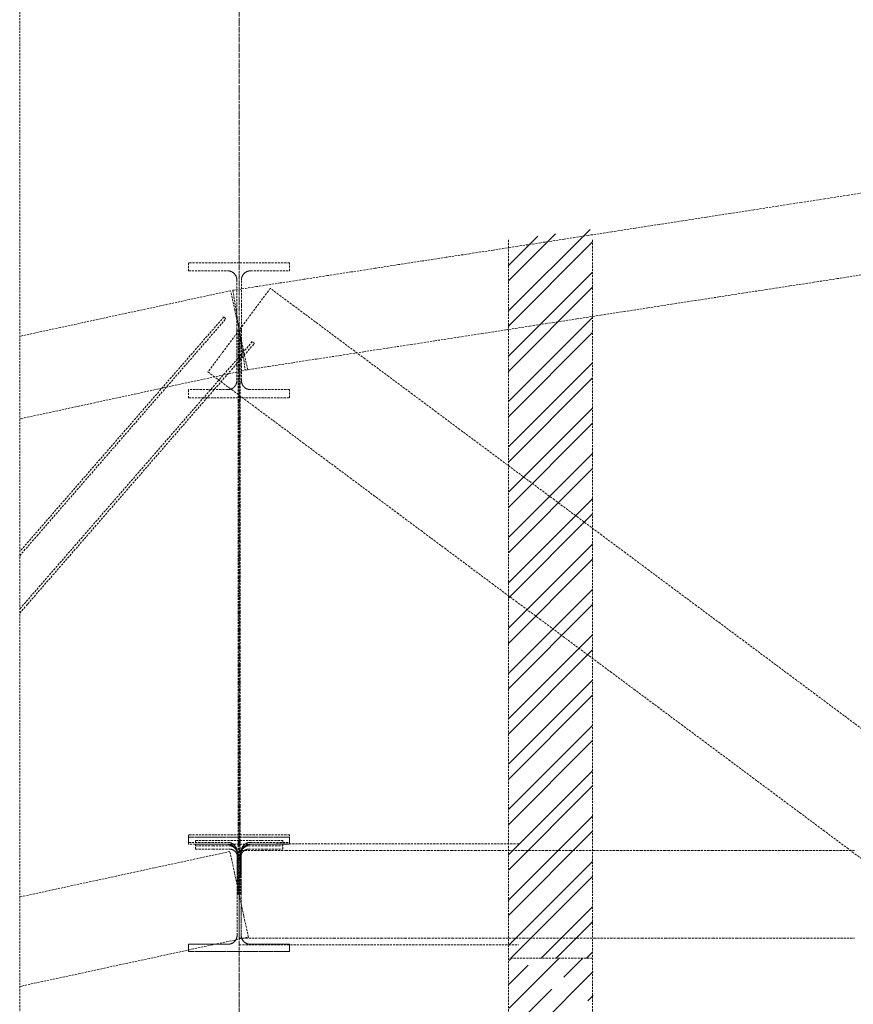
# Model space of a CAD drawing. Header units: millimetres. Extents: x -176817 to 571382, y -58489 to 156123.
# Tile 21 of 256: x -56398 to -53922, y -10307 to -7382. Entities that reach past the tile are written whole.
import ezdxf

# ---------------------------------------------------------------- set-up
doc = ezdxf.new("R2010")
doc.units = ezdxf.units.MM
doc.header["$LTSCALE"] = 0.2
doc.linetypes.add('DASHDOT', pattern=[25.4, 12.7, -6.35, 0, -6.35])
doc.linetypes.add('HIDDEN', pattern=[9.525, 6.35, -3.175])
doc.layers.get('0').update_dxf_attribs({"lineweight": 13})
doc.layers.add('-AAA Podkład', color=252, linetype='Continuous', lineweight=13)
doc.layers.add('-AAA Wymiar', color=1, linetype='Continuous', lineweight=18)

# ---------------------------------------------------------------- blocks, each defined once
blk = doc.blocks.new('Podkład rev.B')
at = {"layer": '-AAA Podkład', "linetype": 'HIDDEN', "ltscale": 5}
h = blk.add_hatch(dxfattribs=at)
h.set_pattern_fill('ANSI32', color=256, scale=10, style=0)
h.set_pattern_definition([(45, (-112456.94, -74513.94), (-67.35192, 67.35192), []), (45, (-112412.04, -74513.94), (-67.35192, 67.35192), [])])
h.paths.add_polyline_path([(400, -25687.3), (400, -27853.9), (150, -27853.9), (150, -25719.4)])
h = blk.add_hatch(dxfattribs=at)
h.set_pattern_fill('JIS_STN_1E', color=256, scale=100, style=0)
h.set_pattern_definition([(45, (-20875.28, 45952.91), (-70.71068, 70.71068), []), (45, (-20804.78, 45952.91), (-70.71068, 70.71068), [100, -50])])
h.paths.add_polyline_path([(401.8, -27853.9), (151.9, -27853.9), (151.9, -29603.8), (401.8, -29603.8), (401.8, -29527.8), (395.1, -29527.8), (392.4, -29527.8), (392.4, -29528.8), (280.2, -29528.8), (277.7, -29521.8), (280.2, -29514.8), (395.1, -29514.8), (395.1, -29515.8), (401.8, -29515.8)])
for p, q in [((-650, 2544.3, 0), (-650, -48454.9, 0)), ((150, -25719.4, 0), (150, -29603.9, 0)), ((399.9, -25719.4, 0), (399.9, -29603.9, 0)), ((400, -27853.9, 0), (150, -27853.9, 0))]:
    blk.add_line(p, q, dxfattribs=at)
at = {"layer": '-AAA Podkład', "linetype": 'HIDDEN', "ltscale": 5, "extrusion": (0, 1, 0)}
for p, q in [((-540, -27513.9, 0), (180, -27513.9, 0)), ((-650, -27813.9, 0), (180, -27813.9, 0))]:
    blk.add_line(p, q, dxfattribs=at)
at = {"layer": '-AAA Podkład', "linetype": 'HIDDEN', "ltscale": 5, "elevation": 0}
blk.add_lwpolyline([(36922.7, -22812.2), (-1301.7, -22812.2), (-1301.7, -30202.3), (36922.7, -30202.3)], close=True, dxfattribs=at)
at = {"layer": '-AAA Podkład', "linetype": 'HIDDEN', "ltscale": 5}
for points in [[(1230.1, -25575.6), (1159.8, -25586.5), (1089.5, -25597.4), (1019.2, -25608.2), (948.9, -25619.1), (878.5, -25630), (808.2, -25640.8), (737.9, -25651.7), (667.6, -25662.6), (597.3, -25673.4), (527, -25684.3), (456.7, -25695.2), (386.4, -25706), (316, -25716.9), (245.7, -25727.8), (175.4, -25738.6), (105.1, -25749.5), (34.8, -25760.4), (-35.5, -25771.2), (-105.8, -25782.1), (-176.1, -25793), (-246.5, -25803.8), (-316.8, -25814.7), (-387.1, -25825.6), (-457.4, -25836.4), (-527.7, -25847.3), (-598, -25858.2), (-668.3, -25869), (-659.2, -25928.3), (-650, -25987.6), (-640.8, -26046.9), (-631.7, -26106.2), (-561.4, -26095.4), (-491, -26084.5), (-420.7, -26073.6), (-350.4, -26062.8), (-280.1, -26051.9), (-209.8, -26041), (-139.5, -26030.2), (-69.2, -26019.3), (1.1, -26008.4), (71.5, -25997.6), (141.8, -25986.7), (212.1, -25975.8), (282.4, -25965), (352.7, -25954.1), (423, -25943.2), (493.3, -25932.4), (563.6, -25921.5), (634, -25910.6), (704.3, -25899.8), (774.6, -25888.9), (844.9, -25878), (915.2, -25867.2), (985.5, -25856.3), (1055.8, -25845.4), (1126.1, -25834.6), (1196.5, -25823.7)], [(-656.7, -25838.4), (-656.7, -25913), (-656.7, -25987.6), (-643.2, -25987.6), (-643.2, -25913), (-643.2, -25838.4), (-643.2, -25837.8), (-643.2, -25837.1), (-643.2, -25836.5), (-643.1, -25835.8), (-643, -25835.1), (-643, -25834.5), (-642.9, -25833.8), (-642.7, -25833.2), (-642.6, -25832.5), (-642.4, -25831.9), (-642.3, -25831.2), (-642.1, -25830.6), (-641.9, -25830), (-641.7, -25829.3), (-641.4, -25828.7), (-641.2, -25828.1), (-640.9, -25827.5), (-640.7, -25826.9), (-640.4, -25826.3), (-640.1, -25825.7), (-639.7, -25825.1), (-639.4, -25824.5), (-639.1, -25824), (-638.7, -25823.4), (-638.3, -25822.9), (-637.9, -25822.3), (-637.5, -25821.8), (-637.1, -25821.3), (-636.7, -25820.8), (-636.3, -25820.3), (-635.8, -25819.8), (-635.3, -25819.3), (-634.9, -25818.9), (-634.4, -25818.4), (-633.9, -25818), (-633.4, -25817.5), (-632.9, -25817.1), (-632.3, -25816.7), (-631.8, -25816.3), (-631.3, -25816), (-630.7, -25815.6), (-630.1, -25815.3), (-629.6, -25814.9), (-629, -25814.6), (-628.4, -25814.3), (-627.8, -25814), (-627.2, -25813.7), (-626.6, -25813.5), (-626, -25813.2), (-625.3, -25813), (-624.7, -25812.8), (-624.1, -25812.6), (-623.5, -25812.4), (-622.8, -25812.2), (-622.2, -25812.1), (-621.5, -25811.9), (-620.9, -25811.8), (-620.2, -25811.7), (-619.6, -25811.6), (-618.9, -25811.5), (-618.2, -25811.5), (-617.6, -25811.4), (-616.9, -25811.4), (-616.2, -25811.4), (-558.1, -25811.4), (-500, -25811.4), (-500, -25787.4), (-575, -25787.4), (-650, -25787.4), (-725, -25787.4), (-800, -25787.4), (-800, -25811.4), (-741.9, -25811.4), (-683.7, -25811.4), (-683.1, -25811.4), (-682.4, -25811.4), (-681.8, -25811.5), (-681.1, -25811.5), (-680.4, -25811.6), (-679.8, -25811.7), (-679.1, -25811.8), (-678.5, -25811.9), (-677.8, -25812.1), (-677.2, -25812.2), (-676.5, -25812.4), (-675.9, -25812.6), (-675.3, -25812.8), (-674.6, -25813), (-674, -25813.2), (-673.4, -25813.5), (-672.8, -25813.7), (-672.2, -25814), (-671.6, -25814.3), (-671, -25814.6), (-670.4, -25814.9), (-669.9, -25815.3), (-669.3, -25815.6), (-668.7, -25816), (-668.2, -25816.3), (-667.7, -25816.7), (-667.1, -25817.1), (-666.6, -25817.5), (-666.1, -25818), (-665.6, -25818.4), (-665.1, -25818.9), (-664.6, -25819.3), (-664.2, -25819.8), (-663.7, -25820.3), (-663.3, -25820.8), (-662.9, -25821.3), (-662.5, -25821.8), (-662.1, -25822.3), (-661.7, -25822.9), (-661.3, -25823.4), (-660.9, -25824), (-660.6, -25824.5), (-660.3, -25825.1), (-659.9, -25825.7), (-659.6, -25826.3), (-659.3, -25826.9), (-659.1, -25827.5), (-658.8, -25828.1), (-658.6, -25828.7), (-658.3, -25829.3), (-658.1, -25830), (-657.9, -25830.6), (-657.7, -25831.2), (-657.6, -25831.9), (-657.4, -25832.5), (-657.3, -25833.2), (-657.1, -25833.8), (-657, -25834.5), (-657, -25835.1), (-656.9, -25835.8), (-656.8, -25836.5), (-656.8, -25837.1), (-656.8, -25837.8), (-656.7, -25838.4)], [(1200.4, -27173), (1130.1, -27120.6), (1059.8, -27068.2), (989.5, -27015.8), (919.2, -26963.4), (848.9, -26911), (778.5, -26858.6), (708.2, -26806.3), (637.9, -26753.9), (567.6, -26701.5), (497.3, -26649.1), (427, -26596.7), (356.7, -26544.3), (286.4, -26492), (216, -26439.6), (145.7, -26387.2), (75.4, -26334.8), (5.1, -26282.4), (-65.2, -26230), (-135.5, -26177.6), (-205.8, -26125.3), (-276.1, -26072.9), (-346.5, -26020.5), (-416.8, -25968.1), (-487.1, -25915.7), (-557.4, -25863.3), (-603.7, -25925.5), (-650, -25987.6), (-696.3, -26049.8), (-742.6, -26111.9), (-672.3, -26164.3), (-602, -26216.7), (-531.7, -26269.1), (-461.4, -26321.5), (-391, -26373.9), (-320.7, -26426.2), (-250.4, -26478.6), (-180.1, -26531), (-109.8, -26583.4), (-39.5, -26635.8), (30.8, -26688.2), (101.1, -26740.5), (171.5, -26792.9), (241.8, -26845.3), (312.1, -26897.7), (382.4, -26950.1), (452.7, -27002.5), (523, -27054.9), (593.3, -27107.2), (663.6, -27159.6), (734, -27212), (804.3, -27264.4), (874.6, -27316.8), (944.9, -27369.2), (1015.2, -27421.5), (1085.5, -27473.9), (1155.8, -27526.3), (1226.1, -27578.7)], [(-1301.7, -26251.3), (-1297.8, -26250.5), (-1241.7, -26238.4), (-1185.6, -26226.2), (-1129.5, -26214.1), (-1073.4, -26202), (-1017.3, -26189.8), (-961.2, -26177.7), (-905.1, -26165.6), (-849, -26153.5), (-792.9, -26141.3), (-736.8, -26129.2), (-680.7, -26117.1), (-624.6, -26104.9), (-637.3, -26046.3), (-650, -25987.6), (-662.7, -25929), (-675.4, -25870.4), (-731.5, -25882.5), (-787.6, -25894.6), (-843.7, -25906.7), (-899.8, -25918.9), (-955.9, -25931), (-1012, -25943.1), (-1068.1, -25955.3), (-1124.2, -25967.4), (-1180.3, -25979.5), (-1236.4, -25991.7), (-1292.5, -26003.8), (-1301.7, -26005.8)], [(-1301.7, -26657.9), (-1250.2, -26598.6), (-1194.1, -26534.1), (-1138, -26469.6), (-1081.9, -26405.1), (-1025.8, -26340.6), (-969.7, -26276.1), (-913.6, -26211.6), (-857.5, -26147.1), (-801.4, -26082.5), (-745.3, -26018), (-689.2, -25953.5), (-695.3, -25948.3)], [(-695.3, -25948.3), (-751.4, -26012.8), (-807.5, -26077.3), (-863.6, -26141.8), (-919.7, -26206.3), (-975.8, -26270.8), (-1031.9, -26335.3), (-1088, -26399.9), (-1144.1, -26464.4), (-1200.2, -26528.9), (-1256.3, -26593.4), (-1301.7, -26645.7)], [(-800, -26164.4), (-800, -26188.5), (-725, -26188.5), (-650, -26188.5), (-575, -26188.5), (-500, -26188.5), (-500, -26164.4), (-558.1, -26164.4), (-616.2, -26164.4), (-616.9, -26164.4), (-617.6, -26164.4), (-618.2, -26164.3), (-618.9, -26164.3), (-619.6, -26164.2), (-620.2, -26164.1), (-620.9, -26164), (-621.5, -26163.9), (-622.2, -26163.8), (-622.8, -26163.6), (-623.5, -26163.4), (-624.1, -26163.2), (-624.7, -26163), (-625.4, -26162.8), (-626, -26162.6), (-626.6, -26162.3), (-627.2, -26162.1), (-627.8, -26161.8), (-628.4, -26161.5), (-629, -26161.2), (-629.6, -26160.9), (-630.2, -26160.5), (-630.7, -26160.2), (-631.3, -26159.8), (-631.8, -26159.5), (-632.4, -26159.1), (-632.9, -26158.7), (-633.4, -26158.2), (-633.9, -26157.8), (-634.4, -26157.4), (-634.9, -26156.9), (-635.4, -26156.5), (-635.8, -26156), (-636.3, -26155.5), (-636.7, -26155), (-637.1, -26154.5), (-637.6, -26154), (-638, -26153.4), (-638.3, -26152.9), (-638.7, -26152.3), (-639.1, -26151.8), (-639.4, -26151.2), (-639.8, -26150.6), (-640.1, -26150.1), (-640.4, -26149.5), (-640.7, -26148.9), (-640.9, -26148.3), (-641.2, -26147.7), (-641.4, -26147), (-641.7, -26146.4), (-641.9, -26145.8), (-642.1, -26145.2), (-642.3, -26144.5), (-642.4, -26143.9), (-642.6, -26143.2), (-642.7, -26142.6), (-642.9, -26141.9), (-643, -26141.3), (-643, -26140.6), (-643.1, -26140), (-643.2, -26139.3), (-643.2, -26138.6), (-643.2, -26138), (-643.2, -26137.3), (-643.2, -26062.5), (-643.2, -25987.6), (-656.7, -25987.6), (-656.7, -26062.5), (-656.7, -26137.3), (-656.8, -26138), (-656.8, -26138.6), (-656.8, -26139.3), (-656.9, -26140), (-657, -26140.6), (-657, -26141.3), (-657.1, -26141.9), (-657.3, -26142.6), (-657.4, -26143.2), (-657.6, -26143.9), (-657.7, -26144.5), (-657.9, -26145.2), (-658.1, -26145.8), (-658.3, -26146.4), (-658.6, -26147), (-658.8, -26147.7), (-659.1, -26148.3), (-659.3, -26148.9), (-659.6, -26149.5), (-659.9, -26150.1), (-660.2, -26150.6), (-660.6, -26151.2), (-660.9, -26151.8), (-661.3, -26152.3), (-661.7, -26152.9), (-662, -26153.4), (-662.4, -26154), (-662.9, -26154.5), (-663.3, -26155), (-663.7, -26155.5), (-664.2, -26156), (-664.6, -26156.5), (-665.1, -26156.9), (-665.6, -26157.4), (-666.1, -26157.8), (-666.6, -26158.2), (-667.1, -26158.7), (-667.6, -26159.1), (-668.2, -26159.5), (-668.7, -26159.8), (-669.3, -26160.2), (-669.8, -26160.5), (-670.4, -26160.9), (-671, -26161.2), (-671.6, -26161.5), (-672.2, -26161.8), (-672.8, -26162.1), (-673.4, -26162.3), (-674, -26162.6), (-674.6, -26162.8), (-675.3, -26163), (-675.9, -26163.2), (-676.5, -26163.4), (-677.2, -26163.6), (-677.8, -26163.8), (-678.5, -26163.9), (-679.1, -26164), (-679.8, -26164.1), (-680.4, -26164.2), (-681.1, -26164.3), (-681.8, -26164.3), (-682.4, -26164.4), (-683.1, -26164.4), (-683.7, -26164.4), (-741.9, -26164.4), (-800, -26164.4)], [(-653, -25987.6), (-653, -26040), (-653, -26092.4), (-653, -26144.8), (-653, -26197.2), (-653, -26249.6), (-653, -26301.9), (-653, -26354.3), (-653, -26406.7), (-653, -26459.1), (-653, -26511.5), (-653, -26563.9), (-653, -26616.3), (-653, -26668.6), (-653, -26721), (-653, -26773.4), (-653, -26825.8), (-653, -26878.2), (-653, -26930.6), (-653, -26982.9), (-653, -27035.3), (-653, -27087.7), (-653, -27140.1), (-653, -27192.5), (-653, -27244.9), (-653, -27297.2), (-653, -27349.6), (-653, -27402), (-653, -27454.4), (-653, -27506.8), (-653, -27559.2), (-653, -27611.6), (-653, -27663.9), (-647, -27663.9), (-647, -27611.6), (-647, -27559.2), (-647, -27506.8), (-647, -27454.4), (-647, -27402), (-647, -27349.6), (-647, -27297.2), (-647, -27244.9), (-647, -27192.5), (-647, -27140.1), (-647, -27087.7), (-647, -27035.3), (-647, -26982.9), (-647, -26930.6), (-647, -26878.2), (-647, -26825.8), (-647, -26773.4), (-647, -26721), (-647, -26668.6), (-647, -26616.3), (-647, -26563.9), (-647, -26511.5), (-647, -26459.1), (-647, -26406.7), (-647, -26354.3), (-647, -26301.9), (-647, -26249.6), (-647, -26197.2), (-647, -26144.8), (-647, -26092.4), (-647, -26040), (-647, -25987.6), (-653, -25987.6)], [(-1301.7, -26828.6), (-1277.9, -26801.2), (-1221.8, -26736.6), (-1165.7, -26672.1), (-1109.6, -26607.6), (-1053.5, -26543.1), (-997.4, -26478.6), (-941.3, -26414.1), (-885.2, -26349.6), (-829.1, -26285.1), (-773, -26220.5), (-716.9, -26156), (-660.8, -26091.5), (-604.7, -26027), (-610.8, -26021.8), (-666.9, -26086.3), (-723, -26150.8), (-779.1, -26215.3), (-835.2, -26279.8), (-891.3, -26344.3), (-947.4, -26408.8), (-1003.5, -26473.3), (-1059.6, -26537.9), (-1115.7, -26602.4), (-1171.8, -26666.9), (-1227.9, -26731.4), (-1284, -26795.9), (-1301.7, -26816.4)], [(-656, -27537.8), (-656, -27600.9), (-656, -27663.9), (-644, -27663.9), (-644, -27600.9), (-644, -27537.8), (-644, -27537.2), (-644, -27536.5), (-643.9, -27535.8), (-643.9, -27535.1), (-643.8, -27534.5), (-643.7, -27533.8), (-643.6, -27533.1), (-643.5, -27532.5), (-643.4, -27531.8), (-643.2, -27531.1), (-643.1, -27530.5), (-642.9, -27529.8), (-642.7, -27529.2), (-642.5, -27528.5), (-642.2, -27527.9), (-642, -27527.3), (-641.8, -27526.6), (-641.5, -27526), (-641.2, -27525.4), (-640.9, -27524.8), (-640.6, -27524.2), (-640.3, -27523.6), (-639.9, -27523), (-639.6, -27522.5), (-639.2, -27521.9), (-638.8, -27521.3), (-638.4, -27520.8), (-638, -27520.2), (-637.6, -27519.7), (-637.2, -27519.2), (-636.7, -27518.7), (-636.3, -27518.2), (-635.8, -27517.7), (-635.3, -27517.2), (-634.8, -27516.8), (-634.3, -27516.3), (-633.8, -27515.9), (-633.3, -27515.5), (-632.7, -27515.1), (-632.2, -27514.7), (-631.6, -27514.3), (-631.1, -27513.9), (-630.5, -27513.6), (-629.9, -27513.2), (-629.3, -27512.9), (-628.7, -27512.6), (-628.1, -27512.3), (-627.5, -27512), (-626.9, -27511.7), (-626.2, -27511.5), (-625.6, -27511.3), (-625, -27511.1), (-624.3, -27510.9), (-623.7, -27510.7), (-623, -27510.5), (-622.4, -27510.4), (-621.7, -27510.2), (-621, -27510.1), (-620.4, -27510), (-619.7, -27509.9), (-619, -27509.9), (-618.4, -27509.8), (-617.7, -27509.8), (-617, -27509.8), (-558.5, -27509.8), (-500, -27509.8), (-500, -27487.5), (-575, -27487.5), (-650, -27487.5), (-725, -27487.5), (-800, -27487.5), (-800, -27509.8), (-741.5, -27509.8), (-683, -27509.8), (-682.3, -27509.8), (-681.6, -27509.8), (-681, -27509.9), (-680.3, -27509.9), (-679.6, -27510), (-679, -27510.1), (-678.3, -27510.2), (-677.6, -27510.4), (-677, -27510.5), (-676.3, -27510.7), (-675.7, -27510.9), (-675, -27511.1), (-674.4, -27511.3), (-673.7, -27511.5), (-673.1, -27511.7), (-672.5, -27512), (-671.9, -27512.3), (-671.3, -27512.6), (-670.7, -27512.9), (-670.1, -27513.2), (-669.5, -27513.6), (-668.9, -27513.9), (-668.4, -27514.3), (-667.8, -27514.7), (-667.3, -27515.1), (-666.7, -27515.5), (-666.2, -27515.9), (-665.7, -27516.3), (-665.2, -27516.8), (-664.7, -27517.2), (-664.2, -27517.7), (-663.7, -27518.2), (-663.3, -27518.7), (-662.8, -27519.2), (-662.4, -27519.7), (-662, -27520.2), (-661.6, -27520.8), (-661.2, -27521.3), (-660.8, -27521.9), (-660.4, -27522.5), (-660.1, -27523), (-659.7, -27523.6), (-659.4, -27524.2), (-659.1, -27524.8), (-658.8, -27525.4), (-658.5, -27526), (-658.2, -27526.6), (-658, -27527.3), (-657.7, -27527.9), (-657.5, -27528.5), (-657.3, -27529.2), (-657.1, -27529.8), (-656.9, -27530.5), (-656.8, -27531.1), (-656.6, -27531.8), (-656.5, -27532.5), (-656.4, -27533.1), (-656.3, -27533.8), (-656.2, -27534.5), (-656.1, -27535.1), (-656.1, -27535.8), (-656, -27536.5), (-656, -27537.2), (-656, -27537.8)], [(-683, -27812.4), (-682.4, -27812.4), (-681.8, -27812.4), (-681.2, -27812.4), (-680.6, -27812.3), (-680, -27812.3), (-679.3, -27812.2), (-678.7, -27812.1), (-678.1, -27812), (-677.5, -27811.9), (-676.8, -27811.7), (-676.2, -27811.6), (-675.6, -27811.4), (-674.9, -27811.2), (-674.3, -27811), (-673.7, -27810.8), (-673.1, -27810.5), (-672.4, -27810.3), (-671.8, -27810), (-671.2, -27809.7), (-670.6, -27809.4), (-670, -27809.1), (-669.4, -27808.8), (-668.8, -27808.4), (-668.2, -27808), (-667.7, -27807.7), (-667.1, -27807.3), (-666.5, -27806.8), (-666, -27806.4), (-665.4, -27806), (-664.9, -27805.5), (-664.4, -27805), (-663.9, -27804.5), (-663.4, -27804), (-662.9, -27803.5), (-662.5, -27803), (-662, -27802.5), (-661.6, -27801.9), (-661.2, -27801.4), (-660.8, -27800.8), (-660.4, -27800.2), (-660, -27799.6), (-659.7, -27799), (-659.3, -27798.4), (-659, -27797.8), (-658.7, -27797.2), (-658.4, -27796.6), (-658.2, -27796), (-657.9, -27795.4), (-657.7, -27794.8), (-657.4, -27794.1), (-657.2, -27793.5), (-657, -27792.9), (-656.9, -27792.2), (-656.7, -27791.6), (-656.6, -27791), (-656.5, -27790.4), (-656.3, -27789.7), (-656.2, -27789.1), (-656.2, -27788.5), (-656.1, -27787.9), (-656.1, -27787.3), (-656, -27786.6), (-656, -27786), (-656, -27785.4), (-656, -27724.7), (-656, -27663.9), (-656, -27603.2), (-656, -27542.4), (-656, -27541.8), (-656, -27541.2), (-656.1, -27540.6), (-656.1, -27540), (-656.2, -27539.4), (-656.2, -27538.8), (-656.3, -27538.2), (-656.5, -27537.5), (-656.6, -27536.9), (-656.7, -27536.3), (-656.9, -27535.6), (-657, -27535), (-657.2, -27534.4), (-657.4, -27533.8), (-657.7, -27533.1), (-657.9, -27532.5), (-658.2, -27531.9), (-658.4, -27531.3), (-658.7, -27530.6), (-659, -27530), (-659.3, -27529.4), (-659.7, -27528.8), (-660, -27528.2), (-660.4, -27527.7), (-660.8, -27527.1), (-661.2, -27526.5), (-661.6, -27526), (-662, -27525.4), (-662.5, -27524.9), (-662.9, -27524.4), (-663.4, -27523.8), (-663.9, -27523.3), (-664.4, -27522.9), (-664.9, -27522.4), (-665.4, -27521.9), (-666, -27521.5), (-666.5, -27521), (-667.1, -27520.6), (-667.7, -27520.2), (-668.2, -27519.8), (-668.8, -27519.5), (-669.4, -27519.1), (-670, -27518.8), (-670.6, -27518.5), (-671.2, -27518.2), (-671.8, -27517.9), (-672.4, -27517.6), (-673.1, -27517.3), (-673.7, -27517.1), (-674.3, -27516.9), (-674.9, -27516.7), (-675.6, -27516.5), (-676.2, -27516.3), (-676.8, -27516.2), (-677.5, -27516), (-678.1, -27515.9), (-678.7, -27515.8), (-679.3, -27515.7), (-680, -27515.6), (-680.6, -27515.5), (-681.2, -27515.5), (-681.8, -27515.5), (-682.4, -27515.4), (-683, -27515.4), (-741.5, -27515.4), (-800, -27515.4), (-800, -27493.9), (-725, -27493.9), (-650, -27493.9), (-575, -27493.9), (-500, -27493.9), (-500, -27515.4), (-558.5, -27515.4), (-617, -27515.4), (-617.7, -27515.4), (-618.3, -27515.5), (-619, -27515.5), (-619.7, -27515.6), (-620.3, -27515.6), (-621, -27515.7), (-621.6, -27515.8), (-622.3, -27516), (-622.9, -27516.1), (-623.6, -27516.2), (-624.2, -27516.4), (-624.8, -27516.6), (-625.5, -27516.8), (-626.1, -27517), (-626.7, -27517.2), (-627.3, -27517.5), (-627.9, -27517.8), (-628.5, -27518), (-629.1, -27518.3), (-629.7, -27518.6), (-630.3, -27518.9), (-630.9, -27519.3), (-631.4, -27519.6), (-632, -27520), (-632.5, -27520.4), (-633.1, -27520.8), (-633.6, -27521.2), (-634.1, -27521.6), (-634.6, -27522), (-635.1, -27522.4), (-635.6, -27522.9), (-636.1, -27523.3), (-636.6, -27523.8), (-637, -27524.3), (-637.4, -27524.8), (-637.9, -27525.3), (-638.3, -27525.8), (-638.7, -27526.4), (-639.1, -27526.9), (-639.5, -27527.4), (-639.8, -27528), (-640.2, -27528.6), (-640.5, -27529.1), (-640.8, -27529.7), (-641.1, -27530.3), (-641.4, -27530.9), (-641.7, -27531.5), (-641.9, -27532.1), (-642.2, -27532.7), (-642.4, -27533.3), (-642.6, -27534), (-642.8, -27534.6), (-643, -27535.2), (-643.2, -27535.9), (-643.3, -27536.5), (-643.5, -27537.2), (-643.6, -27537.8), (-643.7, -27538.5), (-643.8, -27539.1), (-643.9, -27539.8), (-643.9, -27540.5), (-644, -27541.1), (-644, -27541.8), (-644, -27542.4), (-644, -27623.4), (-644, -27704.4), (-644, -27785.4), (-644, -27786.1), (-644, -27786.8), (-643.9, -27787.4), (-643.9, -27788.1), (-643.8, -27788.7), (-643.7, -27789.4), (-643.6, -27790.1), (-643.5, -27790.7), (-643.3, -27791.4), (-643.2, -27792), (-643, -27792.6), (-642.8, -27793.3), (-642.6, -27793.9), (-642.4, -27794.5), (-642.2, -27795.2), (-641.9, -27795.8), (-641.7, -27796.4), (-641.4, -27797), (-641.1, -27797.6), (-640.8, -27798.2), (-640.5, -27798.7), (-640.2, -27799.3), (-639.8, -27799.9), (-639.5, -27800.4), (-639.1, -27801), (-638.7, -27801.5), (-638.3, -27802), (-637.9, -27802.6), (-637.4, -27803.1), (-637, -27803.6), (-636.6, -27804.1), (-636.1, -27804.5), (-635.6, -27805), (-635.1, -27805.4), (-634.6, -27805.9), (-634.1, -27806.3), (-633.6, -27806.7), (-633.1, -27807.1), (-632.5, -27807.5), (-632, -27807.9), (-631.4, -27808.3), (-630.9, -27808.6), (-630.3, -27808.9), (-629.7, -27809.3), (-629.1, -27809.6), (-628.5, -27809.8), (-627.9, -27810.1), (-627.3, -27810.4), (-626.7, -27810.6), (-626.1, -27810.9), (-625.5, -27811.1), (-624.8, -27811.3), (-624.2, -27811.5), (-623.6, -27811.6), (-622.9, -27811.8), (-622.3, -27811.9), (-621.6, -27812), (-621, -27812.1), (-620.3, -27812.2), (-619.7, -27812.3), (-619, -27812.4), (-618.3, -27812.4), (-617.7, -27812.4), (-617, -27812.4), (-558.5, -27812.4), (-500, -27812.4), (-500, -27833.9), (-575, -27833.9), (-650, -27833.9), (-725, -27833.9), (-800, -27833.9), (-800, -27812.4), (-741.5, -27812.4), (-683, -27812.4), (-741.5, -27812.4), (-800, -27812.4), (-800, -27833.9), (-725, -27833.9), (-650, -27833.9), (-575, -27833.9), (-500, -27833.9), (-500, -27812.4), (-558.5, -27812.4), (-617, -27812.4), (-617.6, -27812.4), (-618.2, -27812.4), (-618.8, -27812.4), (-619.4, -27812.3), (-620, -27812.3), (-620.7, -27812.2), (-621.3, -27812.1), (-621.9, -27812), (-622.5, -27811.9), (-623.2, -27811.7), (-623.8, -27811.6), (-624.4, -27811.4), (-625.1, -27811.2), (-625.7, -27811), (-626.3, -27810.8), (-626.9, -27810.5), (-627.6, -27810.3), (-628.2, -27810), (-628.8, -27809.7), (-629.4, -27809.4), (-630, -27809.1), (-630.6, -27808.8), (-631.2, -27808.4), (-631.8, -27808), (-632.3, -27807.7), (-632.9, -27807.3), (-633.5, -27806.8), (-634, -27806.4), (-634.6, -27806), (-635.1, -27805.5), (-635.6, -27805), (-636.1, -27804.5), (-636.6, -27804), (-637.1, -27803.5), (-637.5, -27803), (-638, -27802.5), (-638.4, -27801.9), (-638.8, -27801.4), (-639.2, -27800.8), (-639.6, -27800.2), (-640, -27799.6), (-640.3, -27799), (-640.7, -27798.4), (-641, -27797.8), (-641.3, -27797.2), (-641.6, -27796.6), (-641.8, -27796), (-642.1, -27795.4), (-642.3, -27794.8), (-642.6, -27794.1), (-642.8, -27793.5), (-643, -27792.9), (-643.1, -27792.2), (-643.3, -27791.6), (-643.4, -27791), (-643.5, -27790.4), (-643.7, -27789.7), (-643.8, -27789.1), (-643.8, -27788.5), (-643.9, -27787.9), (-643.9, -27787.3), (-644, -27786.6), (-644, -27786), (-644, -27785.4), (-644, -27724.7), (-644, -27663.9), (-644, -27603.2), (-644, -27542.4), (-644, -27541.8), (-644, -27541.2), (-643.9, -27540.6), (-643.9, -27540), (-643.8, -27539.4), (-643.8, -27538.8), (-643.7, -27538.2), (-643.5, -27537.5), (-643.4, -27536.9), (-643.3, -27536.3), (-643.1, -27535.6), (-643, -27535), (-642.8, -27534.4), (-642.6, -27533.8), (-642.3, -27533.1), (-642.1, -27532.5), (-641.8, -27531.9), (-641.6, -27531.3), (-641.3, -27530.6), (-641, -27530), (-640.7, -27529.4), (-640.3, -27528.8), (-640, -27528.2), (-639.6, -27527.7), (-639.2, -27527.1), (-638.8, -27526.5), (-638.4, -27526), (-638, -27525.4), (-637.5, -27524.9), (-637.1, -27524.4), (-636.6, -27523.8), (-636.1, -27523.3), (-635.6, -27522.9), (-635.1, -27522.4), (-634.6, -27521.9), (-634, -27521.5), (-633.5, -27521), (-632.9, -27520.6), (-632.3, -27520.2), (-631.8, -27519.8), (-631.2, -27519.5), (-630.6, -27519.1), (-630, -27518.8), (-629.4, -27518.5), (-628.8, -27518.2), (-628.2, -27517.9), (-627.6, -27517.6), (-626.9, -27517.3), (-626.3, -27517.1), (-625.7, -27516.9), (-625.1, -27516.7), (-624.4, -27516.5), (-623.8, -27516.3), (-623.2, -27516.2), (-622.5, -27516), (-621.9, -27515.9), (-621.3, -27515.8), (-620.7, -27515.7), (-620, -27515.6), (-619.4, -27515.5), (-618.8, -27515.5), (-618.2, -27515.5), (-617.6, -27515.4), (-617, -27515.4), (-558.5, -27515.4), (-500, -27515.4), (-500, -27493.9), (-575, -27493.9), (-650, -27493.9), (-725, -27493.9), (-800, -27493.9), (-800, -27515.4)], [(-646.2, -27663.9), (-646.2, -27607.4), (-646.2, -27550.8), (-646.2, -27549.8), (-646.2, -27548.8), (-646.1, -27547.9), (-646.1, -27546.9), (-645.9, -27545.9), (-645.8, -27545), (-645.7, -27544), (-645.5, -27543.1), (-645.3, -27542.1), (-645, -27541.1), (-644.8, -27540.2), (-644.5, -27539.2), (-644.2, -27538.2), (-643.8, -27537.2), (-643.4, -27536.3), (-643, -27535.3), (-642.5, -27534.4), (-642, -27533.4), (-641.5, -27532.4), (-641.2, -27532), (-640.9, -27531.5), (-640.6, -27531), (-640.3, -27530.5), (-639.9, -27530), (-639.5, -27529.5), (-639.2, -27529), (-638.8, -27528.5), (-638.4, -27528.1), (-638, -27527.6), (-637.5, -27527.1), (-637, -27526.6), (-636.5, -27526.1), (-636, -27525.6), (-635.4, -27525.1), (-634.8, -27524.6), (-634.3, -27524.2), (-633.7, -27523.8), (-633, -27523.4), (-632.4, -27523), (-632.1, -27522.8), (-631.7, -27522.6), (-631.4, -27522.4), (-631.1, -27522.2), (-630.7, -27522.1), (-630.4, -27521.9), (-630, -27521.7), (-629.7, -27521.6), (-629.3, -27521.4), (-629, -27521.3), (-628.6, -27521.2), (-628.2, -27521.1), (-627.9, -27520.9), (-627.5, -27520.8), (-627.1, -27520.7), (-626.8, -27520.6), (-626.4, -27520.5), (-626, -27520.5), (-625.7, -27520.4), (-625.3, -27520.3), (-624.9, -27520.3), (-624.5, -27520.2), (-624.2, -27520.2), (-623.8, -27520.1), (-623.4, -27520.1), (-623, -27520.1), (-622.6, -27520.1), (-622.2, -27520.1), (-571.1, -27520.1), (-520, -27520.1), (-520, -27504.1), (-585, -27504.1), (-650, -27504.1), (-715, -27504.1), (-780, -27504.1), (-780, -27520.1), (-728.9, -27520.1), (-677.7, -27520.1), (-677.4, -27520.1), (-677, -27520.1), (-676.6, -27520.1), (-676.2, -27520.1), (-675.8, -27520.2), (-675.5, -27520.2), (-675.1, -27520.3), (-674.7, -27520.3), (-674.3, -27520.4), (-674, -27520.5), (-673.6, -27520.5), (-673.2, -27520.6), (-672.8, -27520.7), (-672.5, -27520.8), (-672.1, -27520.9), (-671.8, -27521.1), (-671.4, -27521.2), (-671, -27521.3), (-670.7, -27521.4), (-670.3, -27521.6), (-670, -27521.7), (-669.6, -27521.9), (-669.3, -27522.1), (-668.9, -27522.2), (-668.6, -27522.4), (-668.3, -27522.6), (-667.9, -27522.8), (-667.6, -27523), (-667, -27523.4), (-666.3, -27523.8), (-665.7, -27524.2), (-665.1, -27524.7), (-664.6, -27525.1), (-664, -27525.6), (-663.5, -27526.1), (-663, -27526.6), (-662.5, -27527.1), (-662, -27527.6), (-661.6, -27528.1), (-661.2, -27528.6), (-660.8, -27529), (-660.4, -27529.5), (-660.1, -27530), (-659.7, -27530.5), (-659.4, -27531), (-659.1, -27531.5), (-658.8, -27532), (-658.5, -27532.4), (-658, -27533.4), (-657.5, -27534.4), (-657, -27535.3), (-656.6, -27536.3), (-656.2, -27537.2), (-655.9, -27538.2), (-655.5, -27539.1), (-655.2, -27540.1), (-655, -27541.1), (-654.7, -27542.1), (-654.5, -27543.1), (-654.3, -27544), (-654.2, -27545), (-654, -27545.9), (-653.9, -27546.9), (-653.9, -27547.9), (-653.8, -27548.8), (-653.8, -27549.8), (-653.7, -27550.8), (-653.7, -27607.4), (-653.7, -27663.9), (-646.2, -27663.9)], [(-653.7, -27558.4), (-653.7, -27611.1), (-653.7, -27663.9), (-646.2, -27663.9), (-646.2, -27611.1), (-646.2, -27558.4), (-646.2, -27557.4), (-646.2, -27556.5), (-646.1, -27555.6), (-646.1, -27554.7), (-645.9, -27553.8), (-645.8, -27552.9), (-645.7, -27552), (-645.5, -27551.1), (-645.3, -27550.2), (-645, -27549.3), (-644.7, -27548.4), (-644.4, -27547.5), (-644.1, -27546.6), (-643.8, -27545.7), (-643.4, -27544.8), (-643, -27543.9), (-642.5, -27543), (-642.3, -27542.5), (-642, -27542.1), (-641.7, -27541.6), (-641.5, -27541.2), (-641.2, -27540.8), (-640.9, -27540.3), (-640.6, -27539.8), (-640.2, -27539.4), (-639.9, -27538.9), (-639.5, -27538.5), (-639.1, -27538), (-638.8, -27537.6), (-638.4, -27537.1), (-638, -27536.7), (-637.5, -27536.2), (-637, -27535.7), (-636.4, -27535.3), (-635.9, -27534.8), (-635.3, -27534.4), (-634.8, -27533.9), (-634.2, -27533.5), (-633.6, -27533.1), (-633, -27532.7), (-632.3, -27532.4), (-631.6, -27532), (-631, -27531.7), (-630.3, -27531.4), (-629.9, -27531.2), (-629.6, -27531.1), (-629.2, -27531), (-628.9, -27530.8), (-628.5, -27530.7), (-628.2, -27530.6), (-627.8, -27530.5), (-627.4, -27530.4), (-627.1, -27530.3), (-626.7, -27530.2), (-626.4, -27530.1), (-626, -27530.1), (-625.6, -27530), (-625.2, -27529.9), (-624.9, -27529.9), (-624.5, -27529.8), (-624.1, -27529.8), (-623.8, -27529.8), (-623.4, -27529.8), (-623, -27529.7), (-622.6, -27529.7), (-622.2, -27529.7), (-571.1, -27529.7), (-520, -27529.7), (-520, -27514.8), (-585, -27514.8), (-650, -27514.8), (-715, -27514.8), (-780, -27514.8), (-780, -27529.7), (-728.9, -27529.7), (-677.7, -27529.7), (-677.1, -27529.7), (-676.5, -27529.8), (-675.8, -27529.8), (-675.2, -27529.9), (-674.5, -27530), (-673.9, -27530.1), (-673.3, -27530.2), (-672.6, -27530.4), (-672, -27530.6), (-671.4, -27530.7), (-670.8, -27531), (-670.2, -27531.2), (-669.6, -27531.4), (-669, -27531.7), (-668.4, -27532), (-667.8, -27532.3), (-667.3, -27532.6), (-666.7, -27532.9), (-666.2, -27533.3), (-665.6, -27533.6), (-665.1, -27534), (-664.6, -27534.4), (-664.1, -27534.8), (-663.6, -27535.2), (-663.1, -27535.7), (-662.6, -27536.1), (-662.2, -27536.6), (-661.7, -27537), (-661.3, -27537.5), (-660.9, -27538), (-660.5, -27538.5), (-660.1, -27539), (-659.7, -27539.5), (-659.3, -27540.1), (-658.9, -27540.6), (-658.6, -27541.1), (-658.2, -27541.7), (-657.9, -27542.2), (-657.6, -27542.8), (-657.3, -27543.4), (-657, -27544), (-656.7, -27544.5), (-656.5, -27545.1), (-656.2, -27545.7), (-656, -27546.3), (-655.7, -27546.9), (-655.5, -27547.5), (-655.3, -27548.2), (-655.1, -27548.8), (-655, -27549.4), (-654.8, -27550), (-654.6, -27550.7), (-654.5, -27551.3), (-654.4, -27551.9), (-654.2, -27552.6), (-654.1, -27553.2), (-654.1, -27553.8), (-654, -27554.5), (-653.9, -27555.1), (-653.8, -27555.8), (-653.8, -27556.4), (-653.8, -27557.1), (-653.8, -27557.7), (-653.7, -27558.4)], [(-1301.7, -27937.8), (-1295.7, -27936.5), (-1239.6, -27924.4), (-1183.5, -27912.3), (-1127.4, -27900.2), (-1071.3, -27888), (-1015.2, -27875.9), (-959.1, -27863.8), (-903, -27851.6), (-846.9, -27839.5), (-790.8, -27827.4), (-734.7, -27815.3), (-678.6, -27803.1), (-622.5, -27791), (-636.3, -27727.5), (-650, -27663.9), (-663.7, -27600.4), (-677.5, -27536.9), (-733.6, -27549), (-789.7, -27561.1), (-845.8, -27573.3), (-901.9, -27585.4), (-958, -27597.5), (-1014.1, -27609.6), (-1070.2, -27621.8), (-1126.3, -27633.9), (-1182.4, -27646), (-1238.5, -27658.2), (-1294.6, -27670.3), (-1301.7, -27671.8)], [(1178.1, -27533.9), (1107.8, -27533.9), (1037.5, -27533.9), (967.2, -27533.9), (896.9, -27533.9), (826.6, -27533.9), (756.3, -27533.9), (685.9, -27533.9), (615.6, -27533.9), (545.3, -27533.9), (475, -27533.9), (404.7, -27533.9), (334.4, -27533.9), (264.1, -27533.9), (193.8, -27533.9), (123.4, -27533.9), (53.1, -27533.9), (-17.2, -27533.9), (-87.5, -27533.9), (-157.8, -27533.9), (-228.1, -27533.9), (-298.4, -27533.9), (-368.7, -27533.9), (-439.1, -27533.9), (-509.4, -27533.9), (-579.7, -27533.9), (-650, -27533.9), (-650, -27598.9), (-650, -27663.9), (-650, -27728.9), (-650, -27793.9), (-579.7, -27793.9), (-509.4, -27793.9), (-439.1, -27793.9), (-368.7, -27793.9), (-298.4, -27793.9), (-228.1, -27793.9), (-157.8, -27793.9), (-87.5, -27793.9), (-17.2, -27793.9), (53.1, -27793.9), (123.4, -27793.9), (193.8, -27793.9), (264.1, -27793.9), (334.4, -27793.9), (404.7, -27793.9), (475, -27793.9), (545.3, -27793.9), (615.6, -27793.9), (685.9, -27793.9), (756.3, -27793.9), (826.6, -27793.9), (896.9, -27793.9), (967.2, -27793.9), (1037.5, -27793.9), (1107.8, -27793.9), (1178.1, -27793.9)]]:
    blk.add_lwpolyline(points, dxfattribs=at)

msp = doc.modelspace()

# ---------------------------------------------------------------- linework, layer by layer
at = {"color": 252, "linetype": 'DASHDOT', "ltscale": 3}
msp.add_line((-55745.7819, 19253.2914), (-55745.7819, -30771.4395), dxfattribs=at)

# ---------------------------------------------------------------- block references
at = {"layer": '-AAA Wymiar'}
msp.add_blockref('Podkład rev.B', (-55095.7819, 17683.4632, 0), dxfattribs=at)

doc.saveas('drawing.dxf')
